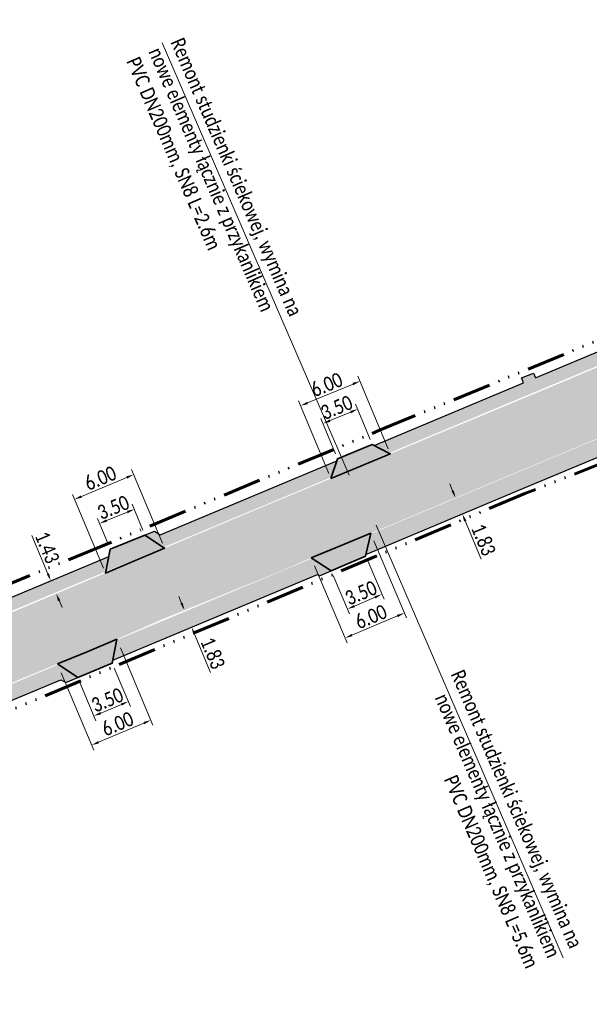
# Model space of a CAD drawing. Header units: millimetres. Extents: x 5493565 to 5508502, y 5765528 to 5769967.
# Tile 9 of 12: x 5508167 to 5508221, y 5765763 to 5765855. Entities that reach past the tile are written whole.
import ezdxf

# ---------------------------------------------------------------- set-up
doc = ezdxf.new("R2010")
doc.units = ezdxf.units.MM
doc.linetypes.add('ACAD_ISO14W100', pattern=[24, 12, -3, 0, -3, 0, -3, 0, -3])
for name, color, linetype, lineweight in [('! LINIA ROZGRANICZAJACA INWESTYCJĘ', 30, 'ACAD_ISO14W100', 60), ('!! Opisy Projektowe', 5, 'Continuous', 15), ('!! WYMIARY', 170, 'Continuous', 9), ('!KRAWĘDŹ CHDONIKA', 150, 'Continuous', 30)]:
    doc.layers.add(name, color=color, linetype=linetype, lineweight=lineweight)
for name, color, linetype, lineweight, true_color in [('!Krawędź.Zjazdu.Obramowanie', 7, 'Continuous', 35, 0xe448ef), ('!Kreskowanie Chodnika', 7, 'Continuous', 9, 0xbdeeff), ('!Kreskowanie DROGA', 7, 'Continuous', 9, 0xfefedc), ('!KreskowanieZJAZDÓW', 7, 'Continuous', 9, 0xfeb09a)]:
    doc.layers.add(name, color=color, linetype=linetype, lineweight=lineweight, true_color=true_color)
doc.styles.get("Standard").update_dxf_attribs({"font": 'calibri.ttf', "width": 0.8, "height": 1.35})
doc.dimstyles.new('1_500', dxfattribs={"dimtxt": 1.35, "dimasz": 0.7, "dimexe": 0.5, "dimexo": 0.5, "dimgap": 0.2, "dimtad": 1, "dimzin": 0, "dimdsep": 46, "dimtxsty": 'Standard', "dimcen": 0.09, "dimclrd": 256, "dimclre": 256, "dimclrt": 256, "dimadec": 3, "dimazin": 0, "dimtfac": 1, "dimtofl": 0, "dimtmove": 0, "dimatfit": 0, "dimfxl": 0.5, "dimtolj": 1, "dimtzin": 0, "dimlwd": 9, "dimlwe": 9, "dimarcsym": 0})

# ---------------------------------------------------------------- blocks, each defined once
blk = doc.blocks.new('*D54')
at = {"layer": '!! WYMIARY', "lineweight": 9, "transparency": 16777216}
for p, q in [((5508176.259, 5765794.357), (5508177.763, 5765790.769)), ((5508173.036, 5765793.006), (5508174.539, 5765789.418)), ((5508174.991, 5765790.15), (5508176.924, 5765790.96))]:
    blk.add_line(p, q, dxfattribs=at)
at = {"layer": '!! WYMIARY', "transparency": 16777216}
for points in [[(5508176.879, 5765791.067), (5508176.969, 5765790.852), (5508177.57, 5765791.23)], [(5508174.946, 5765790.258), (5508175.036, 5765790.042), (5508174.346, 5765789.88)]]:
    blk.add_solid(points, dxfattribs=at)
at = {"layer": 'Defpoints', "color": 0, "transparency": 16777216}
for p in [(5508176.066, 5765794.818), (5508172.842, 5765793.467), (5508177.57, 5765791.23)]:
    blk.add_point(p, dxfattribs=at)
at = {"layer": '!! WYMIARY', "transparency": 16777216, "insert": (5508175.613, 5765791.377), "char_height": 1.35, "attachment_point": 5, "rotation": 22.73551}
blk.add_mtext('\\A1;3.50', dxfattribs=at)
blk = doc.blocks.new('*D53')
at = {"layer": '!! WYMIARY', "lineweight": 9, "transparency": 16777216}
for p, q in [((5508176.834, 5765796.238), (5508179.871, 5765789.031)), ((5508171.305, 5765793.909), (5508174.342, 5765786.702)), ((5508174.793, 5765787.434), (5508179.032, 5765789.22))]:
    blk.add_line(p, q, dxfattribs=at)
at = {"layer": '!! WYMIARY', "transparency": 16777216}
for points in [[(5508178.986, 5765789.328), (5508179.077, 5765789.112), (5508179.677, 5765789.492)], [(5508174.747, 5765787.542), (5508174.838, 5765787.327), (5508174.148, 5765787.162)]]:
    blk.add_solid(points, dxfattribs=at)
at = {"layer": 'Defpoints', "color": 0, "transparency": 16777216}
for p in [(5508176.64, 5765796.699), (5508171.111, 5765794.369), (5508179.677, 5765789.492)]:
    blk.add_point(p, dxfattribs=at)
at = {"layer": '!! WYMIARY', "transparency": 16777216, "insert": (5508176.566, 5765789.149), "char_height": 1.35, "attachment_point": 5, "rotation": 22.84636}
blk.add_mtext('\\A1;6.00', dxfattribs=at)
blk = doc.blocks.new('*D56')
at = {"layer": '!! WYMIARY', "lineweight": 9, "transparency": 16777216}
for p, q in [((5508199.928, 5765804.362), (5508201.455, 5765800.784)), ((5508196.713, 5765802.991), (5508198.24, 5765799.412)), ((5508198.687, 5765800.147), (5508200.615, 5765800.969))]:
    blk.add_line(p, q, dxfattribs=at)
at = {"layer": '!! WYMIARY', "transparency": 16777216}
for points in [[(5508200.569, 5765801.077), (5508200.661, 5765800.862), (5508201.259, 5765801.244)], [(5508198.642, 5765800.254), (5508198.733, 5765800.04), (5508198.044, 5765799.872)]]:
    blk.add_solid(points, dxfattribs=at)
at = {"layer": 'Defpoints', "color": 0, "transparency": 16777216}
for p in [(5508199.732, 5765804.822), (5508196.517, 5765803.451), (5508201.259, 5765801.244)]:
    blk.add_point(p, dxfattribs=at)
at = {"layer": '!! WYMIARY', "transparency": 16777216, "insert": (5508199.301, 5765801.378), "char_height": 1.35, "attachment_point": 5, "rotation": 23.10543}
blk.add_mtext('\\A1;3.50', dxfattribs=at)
blk = doc.blocks.new('*D55')
at = {"layer": '!! WYMIARY', "lineweight": 9, "transparency": 16777216}
for p, q in [((5508200.5, 5765806.242), (5508203.537, 5765799.035)), ((5508194.971, 5765803.913), (5508198.008, 5765796.705)), ((5508198.459, 5765797.438), (5508202.698, 5765799.224))]:
    blk.add_line(p, q, dxfattribs=at)
at = {"layer": '!! WYMIARY', "transparency": 16777216}
for points in [[(5508202.652, 5765799.331), (5508202.743, 5765799.116), (5508203.343, 5765799.496)], [(5508198.413, 5765797.546), (5508198.504, 5765797.33), (5508197.814, 5765797.166)]]:
    blk.add_solid(points, dxfattribs=at)
at = {"layer": 'Defpoints', "color": 0, "transparency": 16777216}
for p in [(5508200.306, 5765806.703), (5508194.777, 5765804.373), (5508203.343, 5765799.496)]:
    blk.add_point(p, dxfattribs=at)
at = {"layer": '!! WYMIARY', "transparency": 16777216, "insert": (5508200.232, 5765799.153), "char_height": 1.35, "attachment_point": 5, "rotation": 22.84636}
blk.add_mtext('\\A1;6.00', dxfattribs=at)
blk = doc.blocks.new('*D93')
at = {"layer": '!! WYMIARY', "lineweight": 9, "transparency": 16777216}
for p, q in [((5508200.159, 5765815.704), (5508198.794, 5765818.999)), ((5508198.339, 5765818.269), (5508196.397, 5765817.465)), ((5508196.924, 5765814.363), (5508195.559, 5765817.659))]:
    blk.add_line(p, q, dxfattribs=at)
at = {"layer": '!! WYMIARY', "transparency": 16777216}
for points in [[(5508198.294, 5765818.377), (5508198.383, 5765818.161), (5508198.985, 5765818.537)], [(5508196.352, 5765817.572), (5508196.441, 5765817.357), (5508195.75, 5765817.197)]]:
    blk.add_solid(points, dxfattribs=at)
at = {"layer": 'Defpoints', "color": 0, "transparency": 16777216}
for p in [(5508195.75, 5765817.197), (5508200.35, 5765815.242), (5508197.115, 5765813.902)]:
    blk.add_point(p, dxfattribs=at)
at = {"layer": '!! WYMIARY', "transparency": 16777216, "insert": (5508197.026, 5765818.691), "char_height": 1.35, "attachment_point": 5, "rotation": 22.50421}
blk.add_mtext('\\A1;3.50', dxfattribs=at)
blk = doc.blocks.new('*D94')
at = {"layer": '!! WYMIARY', "lineweight": 9, "transparency": 16777216}
for p, q in [((5508201.836, 5765814.83), (5508199.011, 5765821.618)), ((5508198.556, 5765820.887), (5508194.31, 5765819.119)), ((5508196.297, 5765812.524), (5508193.471, 5765819.312))]:
    blk.add_line(p, q, dxfattribs=at)
at = {"layer": '!! WYMIARY', "transparency": 16777216}
for points in [[(5508198.512, 5765820.995), (5508198.601, 5765820.779), (5508199.203, 5765821.156)], [(5508194.265, 5765819.227), (5508194.355, 5765819.011), (5508193.664, 5765818.85)]]:
    blk.add_solid(points, dxfattribs=at)
at = {"layer": 'Defpoints', "color": 0, "transparency": 16777216}
for p in [(5508193.664, 5765818.85), (5508202.029, 5765814.368), (5508196.489, 5765812.062)]:
    blk.add_point(p, dxfattribs=at)
at = {"layer": '!! WYMIARY', "transparency": 16777216, "insert": (5508196.09, 5765820.826), "char_height": 1.35, "attachment_point": 5, "rotation": 22.60225}
blk.add_mtext('\\A1;6.00', dxfattribs=at)
blk = doc.blocks.new('*D95')
at = {"layer": '!! WYMIARY', "lineweight": 9, "transparency": 16777216}
for p, q in [((5508178.922, 5765807.247), (5508177.936, 5765809.656)), ((5508175.534, 5765808.133), (5508177.478, 5765808.929)), ((5508175.683, 5765805.921), (5508174.697, 5765808.33))]:
    blk.add_line(p, q, dxfattribs=at)
at = {"layer": '!! WYMIARY', "transparency": 16777216}
for points in [[(5508177.433, 5765809.036), (5508177.522, 5765808.821), (5508178.125, 5765809.194)], [(5508175.49, 5765808.241), (5508175.578, 5765808.025), (5508174.886, 5765807.868)]]:
    blk.add_solid(points, dxfattribs=at)
at = {"layer": 'Defpoints', "color": 0, "transparency": 16777216}
for p in [(5508178.125, 5765809.194), (5508179.112, 5765806.784), (5508175.873, 5765805.458)]:
    blk.add_point(p, dxfattribs=at)
at = {"layer": '!! WYMIARY', "transparency": 16777216, "insert": (5508176.168, 5765809.356), "char_height": 1.35, "attachment_point": 5, "rotation": 22.26339}
blk.add_mtext('\\A1;3.50', dxfattribs=at)
blk = doc.blocks.new('*D96')
at = {"layer": '!! WYMIARY', "lineweight": 9, "transparency": 16777216}
for p, q in [((5508180.768, 5765806.022), (5508177.877, 5765812.895)), ((5508173.185, 5765810.38), (5508177.426, 5765812.163)), ((5508175.237, 5765803.696), (5508172.346, 5765810.569))]:
    blk.add_line(p, q, dxfattribs=at)
at = {"layer": '!! WYMIARY', "transparency": 16777216}
for points in [[(5508177.381, 5765812.27), (5508177.471, 5765812.055), (5508178.071, 5765812.434)], [(5508173.14, 5765810.487), (5508173.231, 5765810.272), (5508172.54, 5765810.108)]]:
    blk.add_solid(points, dxfattribs=at)
at = {"layer": 'Defpoints', "color": 0, "transparency": 16777216}
for p in [(5508178.071, 5765812.434), (5508180.961, 5765805.561), (5508175.431, 5765803.235)]:
    blk.add_point(p, dxfattribs=at)
at = {"layer": '!! WYMIARY', "transparency": 16777216, "insert": (5508174.96, 5765812.093), "char_height": 1.35, "attachment_point": 5, "rotation": 22.80749}
blk.add_mtext('\\A1;6.00', dxfattribs=at)
blk = doc.blocks.new('*D144')
at = {"layer": '!! WYMIARY', "lineweight": 9, "transparency": 16777216}
for p, q in [((5508207.861, 5765810.907), (5508207.59, 5765811.552)), ((5508209.037, 5765808.103), (5508210.533, 5765804.535))]:
    blk.add_line(p, q, dxfattribs=at)
at = {"layer": '!! WYMIARY', "transparency": 16777216}
for points in [[(5508207.969, 5765810.952), (5508207.753, 5765810.862), (5508208.132, 5765810.261)], [(5508209.144, 5765808.148), (5508208.929, 5765808.058), (5508208.766, 5765808.748)]]:
    blk.add_solid(points, dxfattribs=at)
at = {"layer": 'Defpoints', "color": 0, "transparency": 16777216}
for p in [(5508208.132, 5765810.261), (5508208.766, 5765808.748), (5508208.766, 5765808.748)]:
    blk.add_point(p, dxfattribs=at)
at = {"layer": '!! WYMIARY', "transparency": 16777216, "insert": (5508210.742, 5765806.341), "char_height": 1.35, "attachment_point": 5, "rotation": 292.74764}
blk.add_mtext('\\A1;1.83', dxfattribs=at)
blk = doc.blocks.new('*D147')
at = {"layer": '!! WYMIARY', "lineweight": 9, "transparency": 16777216}
for p, q in [((5508170.054, 5765803.168), (5508168.561, 5765806.737)), ((5508171.104, 5765800.656), (5508171.375, 5765800.01))]:
    blk.add_line(p, q, dxfattribs=at)
at = {"layer": '!! WYMIARY', "transparency": 16777216}
for points in [[(5508170.161, 5765803.213), (5508169.946, 5765803.123), (5508170.324, 5765802.522)], [(5508171.212, 5765800.701), (5508170.997, 5765800.611), (5508170.834, 5765801.302)]]:
    blk.add_solid(points, dxfattribs=at)
at = {"layer": 'Defpoints', "color": 0, "transparency": 16777216}
for p in [(5508170.324, 5765802.522), (5508170.324, 5765802.522), (5508170.834, 5765801.302)]:
    blk.add_point(p, dxfattribs=at)
at = {"layer": '!! WYMIARY', "transparency": 16777216, "insert": (5508169.995, 5765805.62), "char_height": 1.35, "attachment_point": 5, "rotation": 292.70032}
blk.add_mtext('\\A1;1.43', dxfattribs=at)
blk = doc.blocks.new('*D156')
at = {"layer": '!! Opisy Projektowe', "lineweight": 9, "transparency": 16777216}
for p, q in [((5508182.546, 5765800.405), (5508182.276, 5765801.05)), ((5508183.754, 5765797.518), (5508185.247, 5765793.949))]:
    blk.add_line(p, q, dxfattribs=at)
at = {"layer": '!! Opisy Projektowe', "transparency": 16777216}
for points in [[(5508182.654, 5765800.45), (5508182.439, 5765800.36), (5508182.817, 5765799.759)], [(5508183.862, 5765797.563), (5508183.646, 5765797.473), (5508183.484, 5765798.164)]]:
    blk.add_solid(points, dxfattribs=at)
at = {"layer": 'Defpoints', "color": 0, "transparency": 16777216}
for p in [(5508182.817, 5765799.759), (5508183.484, 5765798.164), (5508183.484, 5765798.164)]:
    blk.add_point(p, dxfattribs=at)
at = {"layer": '!! Opisy Projektowe', "transparency": 16777216, "insert": (5508185.458, 5765795.754), "char_height": 1.35, "attachment_point": 5, "rotation": 292.70032}
blk.add_mtext('\\A1;1.83', dxfattribs=at)

msp = doc.modelspace()

# ---------------------------------------------------------------- hatches: boundary and pattern name
at = {"layer": '!! Opisy Projektowe'}
h = msp.add_hatch(dxfattribs=at)
h.set_pattern_fill('ANGLE', color=256, style=0)
h.set_pattern_definition([(0, (0, 0), (0, 6.985), [5.08, -1.905]), (90, (0, 0), (-6.985, 4e-16), [5.08, -1.905])])
h.paths.add_polyline_path([(5508194.82, 5765803.339), (5508195.958, 5765803.815), (5508196.52, 5765803.452), (5508195.416, 5765802.979)])
at = {"layer": '!Kreskowanie Chodnika'}
h = msp.add_hatch(color=256, dxfattribs=at)
edge = h.paths.add_edge_path()
edge.add_arc((5510159.428, 5761210.037), 5004.35, 112.473215, 112.694022)
edge.add_line((5508228.701, 5765826.942), (5508229.974, 5765826.174))
edge.add_arc((5510159.428, 5761210.037), 5003.15, 112.482965, 112.683968, ccw=False)
edge.add_line((5508246.18, 5765832.914), (5508246.508, 5765834.348))
h.paths.add_polyline_path([(5508201.905, 5765814.432), (5508224.567, 5765823.912), (5508224.922, 5765825.362), (5508222.74, 5765824.449), (5508200.52, 5765815.154)])
for points in [[(5508214.478, 5765820.993), (5508214.284, 5765821.453), (5508215.403, 5765821.912), (5508215.594, 5765821.459)], [(5508227.631, 5765818.365), (5508200.19, 5765806.886), (5508199.766, 5765804.975), (5508214.409, 5765811.114), (5508222.116, 5765814.324), (5508229.223, 5765817.297)], [(5508179.112, 5765806.784), (5508180.017, 5765807.155), (5508180.552, 5765806.801), (5508179.654, 5765806.425)], [(5508194.736, 5765804.604), (5508176.473, 5765796.965), (5508176.125, 5765795.085), (5508196.362, 5765803.551)], [(5508195.244, 5765803.083), (5508196.362, 5765803.551), (5508196.517, 5765803.451), (5508195.416, 5765802.979)], [(5508171.042, 5765794.693), (5508135.795, 5765779.949), (5508135.312, 5765778.229), (5508156.549, 5765787.113), (5508172.422, 5765793.753)], [(5508172.842, 5765793.467), (5508171.728, 5765793.007), (5508171.275, 5765793.273), (5508172.422, 5765793.753)]]:
    msp.add_hatch(color=256, dxfattribs=at).paths.add_polyline_path(points)
h = msp.add_hatch(color=256, dxfattribs=at)
h.paths.add_polyline_path([(5508180.859, 5765805.628), (5508196.531, 5765812.184), (5508197.047, 5765813.701), (5508179.654, 5765806.425)])
h.paths.add_polyline_path([(5508166.115, 5765799.461), (5508175.457, 5765803.369), (5508175.739, 5765804.788), (5508164.94, 5765800.27)])
at = {"layer": '!Kreskowanie DROGA'}
h = msp.add_hatch(color=256, dxfattribs=at)
h.paths.add_polyline_path([(5508481.496, 5765918.276), (5508479.521, 5765924.057), (5508473.43, 5765922.28), (5508471.67, 5765922.17), (5508469.73, 5765922.47), (5508467.94, 5765923.34), (5508466.83, 5765924.41), (5508465.68, 5765926.14), (5508464.351, 5765928.203), (5508461.514, 5765927.056), (5508468.356, 5765913.538)])
edge = h.paths.add_edge_path()
edge.add_line((5507752.691, 5765614.163), (5507746.495, 5765609.154))
edge.add_line((5507746.495, 5765609.154), (5507742.94, 5765606.28))
edge.add_line((5507742.94, 5765606.28), (5507740.885, 5765604.787))
edge.add_line((5507740.885, 5765604.787), (5507748.008, 5765600.476))
edge.add_line((5507748.008, 5765600.476), (5507748.8, 5765601.814))
edge.add_line((5507748.8, 5765601.814), (5507750.66, 5765603.28))
edge.add_line((5507750.66, 5765603.28), (5507754.19, 5765606.31))
edge.add_line((5507754.19, 5765606.31), (5507760.4, 5765611.58))
edge.add_line((5507760.4, 5765611.58), (5507768.93, 5765618.94))
edge.add_line((5507768.93, 5765618.94), (5507771.38, 5765621.07))
edge.add_line((5507771.38, 5765621.07), (5507775.123, 5765624.23))
edge.add_line((5507775.123, 5765624.23), (5507781.351, 5765628.744))
edge.add_line((5507781.351, 5765628.744), (5507786.387, 5765632.061))
edge.add_arc((5507864.246, 5765505.263), 148.794, 115.75131, 121.55172, ccw=False)
edge.add_line((5507799.6, 5765639.28), (5507810.48, 5765643.93))
edge.add_line((5507810.48, 5765643.93), (5507817.14, 5765646.78))
edge.add_line((5507817.14, 5765646.78), (5507833.63, 5765653.78))
edge.add_line((5507833.63, 5765653.78), (5507837.43, 5765655.28))
edge.add_line((5507837.43, 5765655.28), (5507844.14, 5765658.06))
edge.add_line((5507844.14, 5765658.06), (5507854.46, 5765662.43))
edge.add_line((5507854.46, 5765662.43), (5507862.54, 5765665.81))
edge.add_line((5507862.54, 5765665.81), (5507863.96, 5765666.42))
edge.add_line((5507863.96, 5765666.42), (5507882.75, 5765674.29))
edge.add_line((5507882.75, 5765674.29), (5507895.51, 5765679.63))
edge.add_line((5507895.51, 5765679.63), (5507920.91, 5765690.21))
edge.add_line((5507920.91, 5765690.21), (5507923.35, 5765691.26))
edge.add_line((5507923.35, 5765691.26), (5507929.1, 5765693.58))
edge.add_line((5507929.1, 5765693.58), (5507932.38, 5765694.93))
edge.add_line((5507932.38, 5765694.93), (5507934.1, 5765695.73))
edge.add_line((5507934.1, 5765695.73), (5507944.22, 5765699.96))
edge.add_line((5507944.22, 5765699.96), (5507952.11, 5765703.27))
edge.add_line((5507952.11, 5765703.27), (5507956.94, 5765705.32))
edge.add_line((5507956.94, 5765705.32), (5507962.2, 5765707.49))
edge.add_line((5507962.2, 5765707.49), (5507977.82, 5765714.07))
edge.add_line((5507977.82, 5765714.07), (5507986.07, 5765717.53))
edge.add_line((5507986.07, 5765717.53), (5507993.55, 5765720.6))
edge.add_line((5507993.55, 5765720.6), (5508009.92, 5765727.45))
edge.add_line((5508009.92, 5765727.45), (5508015.8, 5765729.92))
edge.add_line((5508015.8, 5765729.92), (5508018.48, 5765731.05))
edge.add_line((5508018.48, 5765731.05), (5508020.51, 5765731.89))
edge.add_line((5508020.51, 5765731.89), (5508029.84, 5765735.75))
edge.add_line((5508029.84, 5765735.75), (5508043.59, 5765741.49))
edge.add_line((5508043.59, 5765741.49), (5508056.96, 5765747.1))
edge.add_line((5508056.96, 5765747.1), (5508061.47, 5765749.02))
edge.add_line((5508061.47, 5765749.02), (5508066.4, 5765751.08))
edge.add_line((5508066.4, 5765751.08), (5508076.49, 5765755.24))
edge.add_line((5508076.49, 5765755.24), (5508084.47, 5765758.63))
edge.add_line((5508084.47, 5765758.63), (5508089.02, 5765760.54))
edge.add_line((5508089.02, 5765760.54), (5508092.91, 5765762.2))
edge.add_line((5508092.91, 5765762.2), (5508104.71, 5765767.11))
edge.add_line((5508104.71, 5765767.11), (5508118.38, 5765772.84))
edge.add_line((5508118.38, 5765772.84), (5508137.77, 5765780.97))
edge.add_line((5508137.77, 5765780.97), (5508152.51, 5765787.25))
edge.add_line((5508152.51, 5765787.25), (5508160.23, 5765790.3))
edge.add_line((5508160.23, 5765790.3), (5508170.34, 5765794.5))
edge.add_line((5508170.34, 5765794.5), (5508175.68, 5765796.69))
edge.add_line((5508175.68, 5765796.69), (5508180.8, 5765798.94))
edge.add_line((5508180.8, 5765798.94), (5508192.03, 5765803.5))
edge.add_line((5508192.03, 5765803.5), (5508194.39, 5765804.54))
edge.add_line((5508194.39, 5765804.54), (5508198.99, 5765806.44))
edge.add_line((5508198.99, 5765806.44), (5508219.78, 5765815.13))
edge.add_line((5508219.78, 5765815.13), (5508236.86, 5765822.37))
edge.add_line((5508236.86, 5765822.37), (5508244.74, 5765825.73))
edge.add_line((5508244.74, 5765825.73), (5508250.84, 5765828.21))
edge.add_line((5508250.84, 5765828.21), (5508251.85, 5765828.58))
edge.add_line((5508251.85, 5765828.58), (5508253.16, 5765829.12))
edge.add_line((5508253.16, 5765829.12), (5508255.56, 5765830.26))
edge.add_line((5508255.56, 5765830.26), (5508257.98, 5765831.25))
edge.add_line((5508257.98, 5765831.25), (5508273.27, 5765837.66))
edge.add_line((5508273.27, 5765837.66), (5508296.24, 5765846.69))
edge.add_line((5508296.24, 5765846.69), (5508300.43, 5765848.59))
edge.add_line((5508300.43, 5765848.59), (5508315.57, 5765854.47))
edge.add_line((5508315.57, 5765854.47), (5508336.54, 5765862.72))
edge.add_line((5508336.54, 5765862.72), (5508345.6, 5765866.2))
edge.add_line((5508345.6, 5765866.2), (5508362.31, 5765872.64))
edge.add_line((5508362.31, 5765872.64), (5508379.14, 5765879.14))
edge.add_line((5508379.14, 5765879.14), (5508384.21, 5765881.15))
edge.add_line((5508384.21, 5765881.15), (5508394.86, 5765885.27))
edge.add_line((5508394.86, 5765885.27), (5508431.47, 5765899.44))
edge.add_line((5508431.47, 5765899.44), (5508456.31, 5765909.2))
edge.add_line((5508456.31, 5765909.2), (5508458.83, 5765910.12))
edge.add_line((5508458.83, 5765910.12), (5508459.66, 5765910.4))
edge.add_line((5508459.66, 5765910.4), (5508468.356, 5765913.538))
edge.add_line((5508468.356, 5765913.538), (5508461.514, 5765927.056))
edge.add_line((5508461.514, 5765927.056), (5508458.73, 5765925.93))
edge.add_line((5508458.73, 5765925.93), (5508458.79, 5765925.676))
edge.add_arc((5508450.222, 5765922.921), 9, -70.04083, 17.82415, ccw=False)
edge.add_line((5508453.295, 5765914.462), (5508453.27, 5765914.45))
edge.add_line((5508453.27, 5765914.45), (5508420.52, 5765901.78))
edge.add_line((5508420.52, 5765901.78), (5508368.77, 5765881.72))
edge.add_line((5508368.77, 5765881.72), (5508349.19, 5765874.13))
edge.add_line((5508349.19, 5765874.13), (5508334.54, 5765868.29))
edge.add_line((5508334.54, 5765868.29), (5508312.97, 5765859.94))
edge.add_line((5508312.97, 5765859.94), (5508298.35, 5765854.1))
edge.add_line((5508298.35, 5765854.1), (5508271.03, 5765843.09))
edge.add_line((5508271.03, 5765843.09), (5508253.19, 5765835.66))
edge.add_line((5508253.19, 5765835.66), (5508250.6, 5765834.57))
edge.add_line((5508250.6, 5765834.57), (5508247.22, 5765833.16))
edge.add_line((5508247.22, 5765833.16), (5508242.71, 5765831.33))
edge.add_line((5508242.71, 5765831.33), (5508234.86, 5765828.15))
edge.add_line((5508234.86, 5765828.15), (5508217.55, 5765820.83))
edge.add_line((5508217.55, 5765820.83), (5508189.83, 5765809.29))
edge.add_line((5508189.83, 5765809.29), (5508167.31, 5765799.82))
edge.add_line((5508167.31, 5765799.82), (5508150.16, 5765792.6))
edge.add_line((5508150.16, 5765792.6), (5508138.61, 5765787.77))
edge.add_line((5508138.61, 5765787.77), (5508136.12, 5765786.76))
edge.add_line((5508136.12, 5765786.76), (5508116.59, 5765778.56))
edge.add_line((5508116.59, 5765778.56), (5508108.73, 5765775.25))
edge.add_line((5508108.73, 5765775.25), (5508102.44, 5765772.64))
edge.add_line((5508102.44, 5765772.64), (5508091.292, 5765768.023))
edge.add_line((5508091.292, 5765768.023), (5508091.291, 5765768.023))
edge.add_line((5508091.291, 5765768.023), (5508090.263, 5765767.597))
edge.add_arc((5508088.335, 5765772.21), 5, 245.62197, 292.68753, ccw=False)
edge.add_line((5508086.271, 5765767.656), (5508080.525, 5765765.358))
edge.add_line((5508080.525, 5765765.358), (5508080.109, 5765764.494))
edge.add_line((5508080.109, 5765764.494), (5508079.557, 5765763.749))
edge.add_arc((5508075.832, 5765767.083), 5, 293.38316, 318.17407, ccw=False)
edge.add_line((5508077.816, 5765762.494), (5508077.809, 5765762.489))
edge.add_line((5508077.809, 5765762.489), (5508061.02, 5765755.46))
edge.add_line((5508061.02, 5765755.46), (5508025.34, 5765740.56))
edge.add_line((5508025.34, 5765740.56), (5508016.48, 5765736.83))
edge.add_line((5508016.48, 5765736.83), (5507996.1, 5765728.3))
edge.add_line((5507996.1, 5765728.3), (5507991.12, 5765726.17))
edge.add_line((5507991.12, 5765726.17), (5507983.24, 5765722.91))
edge.add_line((5507983.24, 5765722.91), (5507965.18, 5765715.4))
edge.add_line((5507965.18, 5765715.4), (5507945.35, 5765707.13))
edge.add_line((5507945.35, 5765707.13), (5507929.1, 5765700.35))
edge.add_line((5507929.1, 5765700.35), (5507910.58, 5765692.59))
edge.add_line((5507910.58, 5765692.59), (5507897.57, 5765687.16))
edge.add_line((5507897.57, 5765687.16), (5507873.88, 5765677.29))
edge.add_line((5507873.88, 5765677.29), (5507862.61, 5765672.51))
edge.add_line((5507862.61, 5765672.51), (5507853.7, 5765668.76))
edge.add_line((5507853.7, 5765668.76), (5507823.92, 5765656.25))
edge.add_line((5507823.92, 5765656.25), (5507807.49, 5765649.37))
edge.add_line((5507807.49, 5765649.37), (5507800.83, 5765646.5))
edge.add_line((5507800.83, 5765646.5), (5507796.34, 5765644.44))
edge.add_line((5507796.34, 5765644.44), (5507791.38, 5765642.03))
edge.add_line((5507791.38, 5765642.03), (5507786.96, 5765639.69))
edge.add_line((5507786.96, 5765639.69), (5507782.24, 5765636.91))
edge.add_line((5507782.24, 5765636.91), (5507778.02, 5765634.04))
edge.add_arc((5507904.638, 5765454.004), 220.103, 125.11847, 130.38814)
edge.add_line((5507762.02, 5765621.65), (5507761.603, 5765621.368))
edge.add_line((5507761.603, 5765621.368), (5507761.246, 5765621.08))
edge.add_arc((5493598.445, 5783134.898), 22523.738, 308.9471418, 308.9612352, ccw=False)
edge.add_arc((5507573.373, 5765840.308), 288.611, 308.41213, 309.49624, ccw=False)
at = {"layer": '!KreskowanieZJAZDÓW'}
for points in [[(5508196.531, 5765812.184), (5508201.905, 5765814.432), (5508200.35, 5765815.242), (5508197.115, 5765813.902)], [(5508175.457, 5765803.369), (5508180.859, 5765805.628), (5508179.112, 5765806.784), (5508175.873, 5765805.458)], [(5508200.19, 5765806.886), (5508194.736, 5765804.604), (5508196.517, 5765803.451), (5508199.732, 5765804.822)], [(5508176.473, 5765796.965), (5508171.042, 5765794.693), (5508172.842, 5765793.467), (5508176.073, 5765794.802)]]:
    msp.add_hatch(color=256, dxfattribs=at).paths.add_polyline_path(points)

# ---------------------------------------------------------------- linework, layer by layer
at = {"layer": '! LINIA ROZGRANICZAJACA INWESTYCJĘ', "ltscale": 0.3}
for points in [[(5507964.503, 5765717.236), (5508052.056, 5765753.956), (5508079.674, 5765765.612), (5508111.348, 5765779.312), (5508130.301, 5765787.492), (5508172.66, 5765804.742), (5508201.039, 5765816.562), (5508241.6, 5765833.286)], [(5508222.585, 5765813.794), (5508214.596, 5765810.651), (5508156.848, 5765786.319), (5508115.478, 5765769.705), (5508044.276, 5765739.293), (5507950.66, 5765700.766)]]:
    msp.add_lwpolyline(points, dxfattribs=at)
at = {"layer": '!! Opisy Projektowe'}
for points in [[(5508198.21, 5765812.38), (5508180.737, 5765852.764)], [(5508218.193, 5765767.306), (5508200.72, 5765807.69)]]:
    msp.add_lwpolyline(points, dxfattribs=at)
at = {"layer": '!KRAWĘDŹ CHDONIKA'}
for points in [[(5508200.52, 5765815.154), (5508214.478, 5765820.993), (5508214.284, 5765821.453), (5508215.403, 5765821.912), (5508215.594, 5765821.459), (5508222.74, 5765824.449), (5508224.922, 5765825.362)], [(5508199.766, 5765804.975), (5508214.409, 5765811.114), (5508222.116, 5765814.324), (5508228.035, 5765816.799), (5508228.263, 5765816.677), (5508229.43, 5765817.159)], [(5508179.112, 5765806.784), (5508180.017, 5765807.155), (5508180.552, 5765806.801), (5508197.047, 5765813.701)], [(5508164.94, 5765800.27), (5508175.739, 5765804.788)], [(5508176.125, 5765795.085), (5508195.244, 5765803.083), (5508195.416, 5765802.979), (5508196.517, 5765803.451)], [(5508135.312, 5765778.229), (5508156.549, 5765787.113), (5508171.275, 5765793.273), (5508171.728, 5765793.007), (5508172.842, 5765793.467)]]:
    msp.add_lwpolyline(points, dxfattribs=at)
at = {"layer": '!Krawędź.Zjazdu.Obramowanie'}
for points in [[(5508196.489, 5765812.062), (5508199.261, 5765813.21), (5508202.029, 5765814.368), (5508200.35, 5765815.242), (5508197.115, 5765813.902), (5508196.489, 5765812.062)], [(5508194.662, 5765804.652), (5508197.434, 5765805.798), (5508200.204, 5765806.947), (5508199.732, 5765804.822), (5508196.517, 5765803.451), (5508194.662, 5765804.652)], [(5508170.954, 5765794.752), (5508173.73, 5765795.89), (5508176.488, 5765797.045), (5508176.073, 5765794.802), (5508172.842, 5765793.467), (5508170.954, 5765794.752)]]:
    msp.add_lwpolyline(points, dxfattribs=at)
msp.add_lwpolyline([(5508175.873, 5765805.458), (5508177.478, 5765806.115), (5508179.112, 5765806.784), (5508180.961, 5765805.561), (5508178.196, 5765804.398), (5508175.431, 5765803.235), (5508175.873, 5765805.458)], close=True, dxfattribs=at)

# ---------------------------------------------------------------- texts
at = {"layer": '!! Opisy Projektowe', "char_height": 1.35, "attachment_point": 1, "rotation": 293.39606}
for s, insert in [('Remont studzienki ściekowej, wymina na nowe elementy łącznie z przykanlikiem \\PPVC DN200mm, SN8 L=2.6m', (5508182.728, 5765853.369)), ('\\pi2.86028;Remont studzienki ściekowej, wymina na \\P\\pi4.29419;nowe elementy łącznie z przykanlikiem \\P\\pi11.61991;PVC DN200mm, SN8 L=5.6m', (5508207.765, 5765796.965))]:
    msp.add_mtext_dynamic_manual_height_columns(s, width=30.95274, gutter_width=6.75, heights=[0], dxfattribs=dict(at, insert=insert))

# ---------------------------------------------------------------- dimensions: what is measured, and where the dimension line sits
at = {"layer": '!! Opisy Projektowe'}
dim = msp.add_aligned_dim(p1=(5508182.817, 5765799.759), p2=(5508183.484, 5765798.164), distance=0, text='1.83', dimstyle='1_500', dxfattribs=at)
dim.commit()
dim.dimension.update_dxf_attribs({"geometry": '*D156', "text_midpoint": (5508185.458, 5765795.754)})
at = {"layer": '!! WYMIARY'}
for p1, p2, distance, picture, middle in [((5508202.029, 5765814.368), (5508196.489, 5765812.062), -7.352, '*D94', (5508196.09, 5765820.826)), ((5508200.35, 5765815.242), (5508197.115, 5765813.902), -3.567, '*D93', (5508197.026, 5765818.691)), ((5508175.431, 5765803.235), (5508180.961, 5765805.561), 7.456, '*D96', (5508174.96, 5765812.093)), ((5508175.873, 5765805.458), (5508179.112, 5765806.784), 2.604, '*D95', (5508176.168, 5765809.356)), ((5508194.777, 5765804.373), (5508200.306, 5765806.703), -7.821, '*D55', (5508200.232, 5765799.153)), ((5508196.517, 5765803.451), (5508199.732, 5765804.822), -3.89, '*D56', (5508199.301, 5765801.378)), ((5508171.111, 5765794.369), (5508176.64, 5765796.699), -7.821, '*D53', (5508176.566, 5765789.149)), ((5508172.842, 5765793.467), (5508176.066, 5765794.818), -3.89, '*D54', (5508175.613, 5765791.377))]:
    dim = msp.add_aligned_dim(p1=p1, p2=p2, distance=distance, dimstyle='1_500', dxfattribs=at)
    dim.commit()
    dim.dimension.update_dxf_attribs({"geometry": picture, "text_midpoint": middle})
for p1, p2, text, picture, middle in [((5508208.132, 5765810.261), (5508208.766, 5765808.748), '1.83', '*D144', (5508210.742, 5765806.341)), ((5508170.834, 5765801.302), (5508170.324, 5765802.522), '1.43', '*D147', (5508169.995, 5765805.62))]:
    dim = msp.add_aligned_dim(p1=p1, p2=p2, distance=0, text=text, dimstyle='1_500', dxfattribs=at)
    dim.commit()
    dim.dimension.update_dxf_attribs({"geometry": picture, "text_midpoint": middle})

doc.saveas('drawing.dxf')
